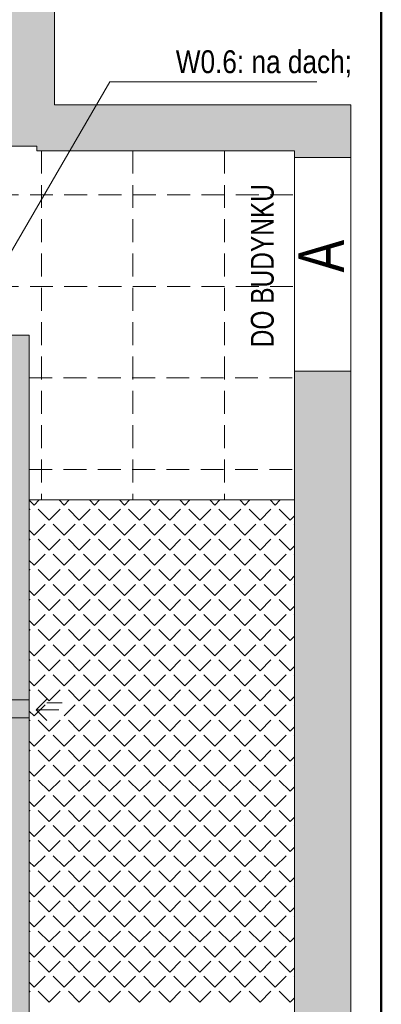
# Model space of a CAD drawing. Header units: millimetres. Extents: x -23540 to 53212, y -37964 to 41185.
# Tile 186 of 203: x 18553 to 18790, y -31890 to -31245. Entities that reach past the tile are written whole.
import ezdxf

# ---------------------------------------------------------------- set-up
doc = ezdxf.new("R2010")
doc.units = ezdxf.units.MM
doc.linetypes.add('DASHEDX2', pattern=[1.5, 1, -0.5])
doc.layers.get('0').update_dxf_attribs({"lineweight": 18})
for name, color, linetype, lineweight in [('Cienka', 7, 'Continuous', 18), ('M_Ramki rysunków', 2, 'Continuous', 18), ('mm_went_opis', 7, 'Continuous', 15), ('mm_Wentylacja', 5, 'Continuous', 50), ('PG_PRZERYWANE_ŚREDNIE', 1, 'DASHEDX2', 18), ('PG_ŚCIANY_DZIAŁOWE', 3, 'Continuous', 18)]:
    doc.layers.add(name, color=color, linetype=linetype, lineweight=lineweight)
doc.styles.add('BIKWYM', font='BIKROMSW.SHX', dxfattribs={"width": 0.8})
doc.styles.get("Standard").update_dxf_attribs({"font": 'arial.ttf'})

msp = doc.modelspace()

# ---------------------------------------------------------------- hatches: boundary and pattern name
at = {"layer": 'PG_ŚCIANY_DZIAŁOWE', "true_color": 0x939598, "transparency": 33554610}
h = msp.add_hatch(color=252, dxfattribs=at)
h.dxf.hatch_style = 1
h.paths.add_polyline_path([(17913.61, -30145.22), (17918.61, -30145.22), (17918.61, -30150.72), (17913.61, -30150.72)])
h.paths.add_polyline_path([(17906.86, -30049.72), (17930.36, -30049.72), (17930.36, -29716.72), (17970.36, -29716.72), (17970.36, -29702.72), (18010.86, -29702.72), (18010.86, -29645.46), (17957.86, -29645.46), (17957.86, -29516.46), (17906.86, -29516.46)])
h.paths.add_polyline_path([(17930.36, -30150.72), (17918.61, -30150.72), (17918.61, -30145.22), (17913.61, -30145.22), (17913.61, -30150.72), (17906.86, -30150.72), (17906.86, -31104.46), (18101.98, -31104.46), (18101.98, -31144.22), (18121.86, -31144.22), (18121.86, -31327.46), (18406.86, -31327.46), (18406.86, -31312.46), (18136.86, -31312.46), (18136.86, -31104.46), (18524.86, -31104.46), (18524.86, -31327.46), (18563.86, -31327.46), (18563.86, -31330.46), (18693.91, -31330.46), (18732.86, -31330.46), (18769.79, -31300.46), (18575.36, -31300.46), (18575.36, -31079.46), (17930.36, -31079.46), (17930.36, -30518.72), (18111.86, -30518.72), (18111.86, -30497.22), (17930.36, -30497.22), (17930.36, -30314.72), (17945.36, -30314.72), (17945.36, -30272.22), (17930.36, -30272.22)])
h = msp.add_hatch(color=252, dxfattribs=at)
h.dxf.hatch_style = 1
h.paths.add_polyline_path([(18769.79, -31474.96), (18732.86, -31474.96), (18732.86, -31943.46), (18558.86, -31943.46), (18558.86, -31559.46), (18558.86, -31451.46), (18436.36, -31451.46), (18436.36, -31469.96), (18515.86, -31469.96), (18515.86, -31680.46), (18268.36, -31680.46), (18268.36, -31469.96), (18335.36, -31469.96), (18335.36, -31451.46), (18241.86, -31451.46), (18241.86, -31469.96), (18253.86, -31469.96), (18253.86, -31698.96), (18515.86, -31698.96), (18515.86, -31884.96), (18140.86, -31884.96), (18140.86, -31469.96), (18140.86, -31451.46), (18090.86, -31451.46), (18090.86, -31467.46), (18122.36, -31467.46), (18122.36, -31905.96), (18321.86, -31905.96), (18321.86, -31912.96), (18330.86, -31912.96), (18330.86, -31905.96), (18519.86, -31905.96), (18519.86, -32071.46), (18506.36, -32071.46), (18506.36, -32143.46), (18581.41, -32143.46), (18581.41, -31989.42), (18769.79, -31989.42)])
h.paths.add_polyline_path([(18732.86, -31334.96), (18769.79, -31334.96), (18769.79, -31300.46), (18732.86, -31330.46)])

# ---------------------------------------------------------------- linework, layer by layer
at = {"color": 251, "true_color": 0x636466}
for p, q in [((18575.36, -31300.46), (18575.36, -30145.1)), ((18575.36, -31300.46), (18769.79, -31300.46)), ((18769.79, -31300.46), (18769.79, -31989.42)), ((18507.86, -31327.46), (18563.86, -31327.46)), ((18563.86, -31327.46), (18563.86, -31330.46)), ((18563.86, -31330.46), (18693.91, -31330.46)), ((18693.91, -31330.46), (18732.86, -31330.46)), ((18732.86, -31330.46), (18732.86, -31345.46)), ((18732.86, -31345.46), (18732.86, -31559.46)), ((18436.36, -31451.46), (18558.86, -31451.46)), ((18558.86, -31559.46), (18558.86, -31451.46)), ((18558.86, -31559.46), (18558.86, -31943.46)), ((18732.86, -31559.46), (18558.86, -31559.46)), ((18732.86, -31943.46), (18732.86, -31559.46))]:
    msp.add_line(p, q, dxfattribs=at)
at = {"color": 251, "linetype": 'Continuous', "lineweight": 20, "true_color": 0x636466}
for p, q in [((18562.08, -31562.75), (18558.86, -31559.53)), ((18562.08, -31562.75), (18565.36, -31559.46)), ((18581.84, -31562.75), (18578.55, -31559.46)), ((18581.84, -31562.75), (18585.12, -31559.46)), ((18601.59, -31562.75), (18598.31, -31559.46)), ((18601.59, -31562.75), (18604.88, -31559.46)), ((18621.35, -31562.75), (18618.06, -31559.46)), ((18621.35, -31562.75), (18624.63, -31559.46)), ((18641.11, -31562.75), (18637.82, -31559.46)), ((18641.11, -31562.75), (18644.39, -31559.46)), ((18660.86, -31562.75), (18657.58, -31559.46)), ((18660.86, -31562.75), (18664.15, -31559.46)), ((18680.62, -31562.75), (18677.33, -31559.46)), ((18680.62, -31562.75), (18683.9, -31559.46)), ((18700.37, -31562.75), (18697.09, -31559.46)), ((18700.37, -31562.75), (18703.66, -31559.46)), ((18720.13, -31562.75), (18716.85, -31559.46)), ((18720.13, -31562.75), (18723.42, -31559.46)), ((18558.86, -31565.97), (18559.38, -31565.44)), ((18571.96, -31572.63), (18564.77, -31565.44)), ((18571.96, -31572.63), (18579.14, -31565.44)), ((18591.71, -31572.63), (18584.53, -31565.44)), ((18591.71, -31572.63), (18598.9, -31565.44)), ((18611.47, -31572.63), (18604.29, -31565.44)), ((18611.47, -31572.63), (18618.65, -31565.44)), ((18631.23, -31572.63), (18624.04, -31565.44)), ((18631.23, -31572.63), (18638.41, -31565.44)), ((18650.98, -31572.63), (18643.8, -31565.44)), ((18650.98, -31572.63), (18658.17, -31565.44)), ((18670.74, -31572.63), (18663.56, -31565.44)), ((18670.74, -31572.63), (18677.92, -31565.44)), ((18690.5, -31572.63), (18683.31, -31565.44)), ((18690.5, -31572.63), (18697.68, -31565.44)), ((18710.25, -31572.63), (18703.07, -31565.44)), ((18710.25, -31572.63), (18717.44, -31565.44)), ((18730.01, -31572.63), (18722.83, -31565.44)), ((18730.01, -31572.63), (18732.86, -31569.78)), ((18562.08, -31582.51), (18569.26, -31575.32)), ((18581.84, -31582.51), (18574.65, -31575.32)), ((18581.84, -31582.51), (18589.02, -31575.32)), ((18601.59, -31582.51), (18594.41, -31575.32)), ((18601.59, -31582.51), (18608.78, -31575.32)), ((18621.35, -31582.51), (18614.16, -31575.32)), ((18621.35, -31582.51), (18628.53, -31575.32)), ((18641.11, -31582.51), (18633.92, -31575.32)), ((18641.11, -31582.51), (18648.29, -31575.32)), ((18660.86, -31582.51), (18653.68, -31575.32)), ((18660.86, -31582.51), (18668.05, -31575.32)), ((18680.62, -31582.51), (18673.43, -31575.32)), ((18680.62, -31582.51), (18687.8, -31575.32)), ((18700.37, -31582.51), (18693.19, -31575.32)), ((18700.37, -31582.51), (18707.56, -31575.32)), ((18720.13, -31582.51), (18712.95, -31575.32)), ((18720.13, -31582.51), (18727.32, -31575.32)), ((18732.86, -31575.47), (18732.7, -31575.32)), ((18562.08, -31582.51), (18558.86, -31579.28)), ((18558.86, -31585.73), (18559.38, -31585.2)), ((18571.96, -31592.38), (18564.77, -31585.2)), ((18571.96, -31592.38), (18579.14, -31585.2)), ((18591.71, -31592.38), (18584.53, -31585.2)), ((18591.71, -31592.38), (18598.9, -31585.2)), ((18611.47, -31592.38), (18604.29, -31585.2)), ((18611.47, -31592.38), (18618.65, -31585.2)), ((18631.23, -31592.38), (18624.04, -31585.2)), ((18631.23, -31592.38), (18638.41, -31585.2)), ((18650.98, -31592.38), (18643.8, -31585.2)), ((18650.98, -31592.38), (18658.17, -31585.2)), ((18670.74, -31592.38), (18663.56, -31585.2)), ((18670.74, -31592.38), (18677.92, -31585.2)), ((18690.5, -31592.38), (18683.31, -31585.2)), ((18690.5, -31592.38), (18697.68, -31585.2)), ((18710.25, -31592.38), (18703.07, -31585.2)), ((18710.25, -31592.38), (18717.44, -31585.2)), ((18730.01, -31592.38), (18722.83, -31585.2)), ((18730.01, -31592.38), (18732.86, -31589.54)), ((18562.08, -31602.26), (18569.26, -31595.08)), ((18581.84, -31602.26), (18574.65, -31595.08)), ((18581.84, -31602.26), (18589.02, -31595.08)), ((18601.59, -31602.26), (18594.41, -31595.08)), ((18601.59, -31602.26), (18608.78, -31595.08)), ((18621.35, -31602.26), (18614.16, -31595.08)), ((18621.35, -31602.26), (18628.53, -31595.08)), ((18641.11, -31602.26), (18633.92, -31595.08)), ((18641.11, -31602.26), (18648.29, -31595.08)), ((18660.86, -31602.26), (18653.68, -31595.08)), ((18660.86, -31602.26), (18668.05, -31595.08)), ((18680.62, -31602.26), (18673.43, -31595.08)), ((18680.62, -31602.26), (18687.8, -31595.08)), ((18700.37, -31602.26), (18693.19, -31595.08)), ((18700.37, -31602.26), (18707.56, -31595.08)), ((18720.13, -31602.26), (18712.95, -31595.08)), ((18720.13, -31602.26), (18727.32, -31595.08)), ((18732.86, -31595.23), (18732.7, -31595.08)), ((18562.08, -31602.26), (18558.86, -31599.04)), ((18558.86, -31605.49), (18559.38, -31604.96)), ((18571.96, -31612.14), (18564.77, -31604.96)), ((18571.96, -31612.14), (18579.14, -31604.96)), ((18591.71, -31612.14), (18584.53, -31604.96)), ((18591.71, -31612.14), (18598.9, -31604.96)), ((18611.47, -31612.14), (18604.29, -31604.96)), ((18611.47, -31612.14), (18618.65, -31604.96)), ((18631.23, -31612.14), (18624.04, -31604.96)), ((18631.23, -31612.14), (18638.41, -31604.96)), ((18650.98, -31612.14), (18643.8, -31604.96)), ((18650.98, -31612.14), (18658.17, -31604.96)), ((18670.74, -31612.14), (18663.56, -31604.96)), ((18670.74, -31612.14), (18677.92, -31604.96)), ((18690.5, -31612.14), (18683.31, -31604.96)), ((18690.5, -31612.14), (18697.68, -31604.96)), ((18710.25, -31612.14), (18703.07, -31604.96)), ((18710.25, -31612.14), (18717.44, -31604.96)), ((18730.01, -31612.14), (18722.83, -31604.96)), ((18730.01, -31612.14), (18732.86, -31609.29)), ((18562.08, -31622.02), (18569.26, -31614.83)), ((18581.84, -31622.02), (18574.65, -31614.83)), ((18581.84, -31622.02), (18589.02, -31614.83)), ((18601.59, -31622.02), (18594.41, -31614.83)), ((18601.59, -31622.02), (18608.78, -31614.83)), ((18621.35, -31622.02), (18614.16, -31614.83)), ((18621.35, -31622.02), (18628.53, -31614.83)), ((18641.11, -31622.02), (18633.92, -31614.83)), ((18641.11, -31622.02), (18648.29, -31614.83)), ((18660.86, -31622.02), (18653.68, -31614.83)), ((18660.86, -31622.02), (18668.05, -31614.83)), ((18680.62, -31622.02), (18673.43, -31614.83)), ((18680.62, -31622.02), (18687.8, -31614.83)), ((18700.37, -31622.02), (18693.19, -31614.83)), ((18700.37, -31622.02), (18707.56, -31614.83)), ((18720.13, -31622.02), (18712.95, -31614.83)), ((18720.13, -31622.02), (18727.32, -31614.83)), ((18732.86, -31614.99), (18732.7, -31614.83)), ((18562.08, -31622.02), (18558.86, -31618.8)), ((18558.86, -31625.24), (18559.38, -31624.71)), ((18571.96, -31631.9), (18564.77, -31624.71)), ((18571.96, -31631.9), (18579.14, -31624.71)), ((18591.71, -31631.9), (18584.53, -31624.71)), ((18591.71, -31631.9), (18598.9, -31624.71)), ((18611.47, -31631.9), (18604.29, -31624.71)), ((18611.47, -31631.9), (18618.65, -31624.71)), ((18631.23, -31631.9), (18624.04, -31624.71)), ((18631.23, -31631.9), (18638.41, -31624.71)), ((18650.98, -31631.9), (18643.8, -31624.71)), ((18650.98, -31631.9), (18658.17, -31624.71)), ((18670.74, -31631.9), (18663.56, -31624.71)), ((18670.74, -31631.9), (18677.92, -31624.71)), ((18690.5, -31631.9), (18683.31, -31624.71)), ((18690.5, -31631.9), (18697.68, -31624.71)), ((18710.25, -31631.9), (18703.07, -31624.71)), ((18710.25, -31631.9), (18717.44, -31624.71)), ((18730.01, -31631.9), (18722.83, -31624.71)), ((18730.01, -31631.9), (18732.86, -31629.05)), ((18562.08, -31641.78), (18569.26, -31634.59)), ((18581.84, -31641.78), (18574.65, -31634.59)), ((18581.84, -31641.78), (18589.02, -31634.59)), ((18601.59, -31641.78), (18594.41, -31634.59)), ((18601.59, -31641.78), (18608.78, -31634.59)), ((18621.35, -31641.78), (18614.16, -31634.59)), ((18621.35, -31641.78), (18628.53, -31634.59)), ((18641.11, -31641.78), (18633.92, -31634.59)), ((18641.11, -31641.78), (18648.29, -31634.59)), ((18660.86, -31641.78), (18653.68, -31634.59)), ((18660.86, -31641.78), (18668.05, -31634.59)), ((18680.62, -31641.78), (18673.43, -31634.59)), ((18680.62, -31641.78), (18687.8, -31634.59)), ((18700.37, -31641.78), (18693.19, -31634.59)), ((18700.37, -31641.78), (18707.56, -31634.59)), ((18720.13, -31641.78), (18712.95, -31634.59)), ((18720.13, -31641.78), (18727.32, -31634.59)), ((18732.86, -31634.74), (18732.7, -31634.59)), ((18562.08, -31641.78), (18558.86, -31638.55)), ((18558.86, -31645), (18559.38, -31644.47)), ((18571.96, -31651.65), (18564.77, -31644.47)), ((18571.96, -31651.65), (18579.14, -31644.47)), ((18591.71, -31651.65), (18584.53, -31644.47)), ((18591.71, -31651.65), (18598.9, -31644.47)), ((18611.47, -31651.65), (18604.29, -31644.47)), ((18611.47, -31651.65), (18618.65, -31644.47)), ((18631.23, -31651.65), (18624.04, -31644.47)), ((18631.23, -31651.65), (18638.41, -31644.47)), ((18650.98, -31651.65), (18643.8, -31644.47)), ((18650.98, -31651.65), (18658.17, -31644.47)), ((18670.74, -31651.65), (18663.56, -31644.47)), ((18670.74, -31651.65), (18677.92, -31644.47)), ((18690.5, -31651.65), (18683.31, -31644.47)), ((18690.5, -31651.65), (18697.68, -31644.47)), ((18710.25, -31651.65), (18703.07, -31644.47)), ((18710.25, -31651.65), (18717.44, -31644.47)), ((18730.01, -31651.65), (18722.83, -31644.47)), ((18562.08, -31661.53), (18569.26, -31654.35)), ((18581.84, -31661.53), (18574.65, -31654.35)), ((18581.84, -31661.53), (18589.02, -31654.35)), ((18601.59, -31661.53), (18594.41, -31654.35)), ((18601.59, -31661.53), (18608.78, -31654.35)), ((18621.35, -31661.53), (18614.16, -31654.35)), ((18621.35, -31661.53), (18628.53, -31654.35)), ((18641.11, -31661.53), (18633.92, -31654.35)), ((18641.11, -31661.53), (18648.29, -31654.35)), ((18660.86, -31661.53), (18653.68, -31654.35)), ((18660.86, -31661.53), (18668.05, -31654.35)), ((18680.62, -31661.53), (18673.43, -31654.35)), ((18680.62, -31661.53), (18687.8, -31654.35)), ((18700.37, -31661.53), (18693.19, -31654.35)), ((18700.37, -31661.53), (18707.56, -31654.35)), ((18720.13, -31661.53), (18712.95, -31654.35)), ((18720.13, -31661.53), (18727.32, -31654.35)), ((18730.01, -31651.65), (18732.86, -31648.81)), ((18732.86, -31654.5), (18732.7, -31654.35)), ((18562.08, -31661.53), (18558.86, -31658.31)), ((18558.86, -31664.76), (18559.38, -31664.23)), ((18571.96, -31671.41), (18564.77, -31664.23)), ((18571.96, -31671.41), (18579.14, -31664.23)), ((18591.71, -31671.41), (18584.53, -31664.23)), ((18591.71, -31671.41), (18598.9, -31664.23)), ((18611.47, -31671.41), (18604.29, -31664.23)), ((18611.47, -31671.41), (18618.65, -31664.23)), ((18631.23, -31671.41), (18624.04, -31664.23)), ((18631.23, -31671.41), (18638.41, -31664.23)), ((18650.98, -31671.41), (18643.8, -31664.23)), ((18650.98, -31671.41), (18658.17, -31664.23)), ((18670.74, -31671.41), (18663.56, -31664.23)), ((18670.74, -31671.41), (18677.92, -31664.23)), ((18690.5, -31671.41), (18683.31, -31664.23)), ((18690.5, -31671.41), (18697.68, -31664.23)), ((18710.25, -31671.41), (18703.07, -31664.23)), ((18710.25, -31671.41), (18717.44, -31664.23)), ((18730.01, -31671.41), (18722.83, -31664.23)), ((18562.08, -31681.29), (18569.26, -31674.1)), ((18581.84, -31681.29), (18574.65, -31674.1)), ((18581.84, -31681.29), (18589.02, -31674.1)), ((18601.59, -31681.29), (18594.41, -31674.1)), ((18601.59, -31681.29), (18608.78, -31674.1)), ((18621.35, -31681.29), (18614.16, -31674.1)), ((18621.35, -31681.29), (18628.53, -31674.1)), ((18641.11, -31681.29), (18633.92, -31674.1)), ((18641.11, -31681.29), (18648.29, -31674.1)), ((18660.86, -31681.29), (18653.68, -31674.1)), ((18660.86, -31681.29), (18668.05, -31674.1)), ((18680.62, -31681.29), (18673.43, -31674.1)), ((18680.62, -31681.29), (18687.8, -31674.1)), ((18700.37, -31681.29), (18693.19, -31674.1)), ((18700.37, -31681.29), (18707.56, -31674.1)), ((18720.13, -31681.29), (18712.95, -31674.1)), ((18720.13, -31681.29), (18727.32, -31674.1)), ((18730.01, -31671.41), (18732.86, -31668.56)), ((18732.86, -31674.26), (18732.7, -31674.1)), ((18562.08, -31681.29), (18558.86, -31678.07)), ((18558.86, -31684.51), (18559.38, -31683.98)), ((18571.96, -31691.17), (18564.77, -31683.98)), ((18571.96, -31691.17), (18579.14, -31683.98)), ((18591.71, -31691.17), (18584.53, -31683.98)), ((18591.71, -31691.17), (18598.9, -31683.98)), ((18611.47, -31691.17), (18604.29, -31683.98)), ((18611.47, -31691.17), (18618.65, -31683.98)), ((18631.23, -31691.17), (18624.04, -31683.98)), ((18631.23, -31691.17), (18638.41, -31683.98)), ((18650.98, -31691.17), (18643.8, -31683.98)), ((18650.98, -31691.17), (18658.17, -31683.98)), ((18670.74, -31691.17), (18663.56, -31683.98)), ((18670.74, -31691.17), (18677.92, -31683.98)), ((18690.5, -31691.17), (18683.31, -31683.98)), ((18690.5, -31691.17), (18697.68, -31683.98)), ((18710.25, -31691.17), (18703.07, -31683.98)), ((18710.25, -31691.17), (18717.44, -31683.98)), ((18730.01, -31691.17), (18722.83, -31683.98)), ((18580.52, -31692.47), (18570.36, -31692.47)), ((18730.01, -31691.17), (18732.86, -31688.32)), ((18562.08, -31701.05), (18558.86, -31697.82)), ((18562.08, -31701.05), (18569.26, -31693.86)), ((18581.84, -31701.05), (18589.02, -31693.86)), ((18601.59, -31701.05), (18594.41, -31693.86)), ((18601.59, -31701.05), (18608.78, -31693.86)), ((18621.35, -31701.05), (18614.16, -31693.86)), ((18621.35, -31701.05), (18628.53, -31693.86)), ((18641.11, -31701.05), (18633.92, -31693.86)), ((18641.11, -31701.05), (18648.29, -31693.86)), ((18660.86, -31701.05), (18653.68, -31693.86)), ((18660.86, -31701.05), (18668.05, -31693.86)), ((18680.62, -31701.05), (18673.43, -31693.86)), ((18680.62, -31701.05), (18687.8, -31693.86)), ((18700.37, -31701.05), (18693.19, -31693.86)), ((18700.37, -31701.05), (18707.56, -31693.86)), ((18720.13, -31701.05), (18712.95, -31693.86)), ((18720.13, -31701.05), (18727.32, -31693.86)), ((18732.86, -31694.01), (18732.7, -31693.86)), ((18558.86, -31704.27), (18559.38, -31703.74)), ((18571.96, -31710.92), (18564.77, -31703.74)), ((18571.96, -31710.92), (18579.14, -31703.74)), ((18591.71, -31710.92), (18584.53, -31703.74)), ((18591.71, -31710.92), (18598.9, -31703.74)), ((18611.47, -31710.92), (18604.29, -31703.74)), ((18611.47, -31710.92), (18618.65, -31703.74)), ((18631.23, -31710.92), (18624.04, -31703.74)), ((18631.23, -31710.92), (18638.41, -31703.74)), ((18650.98, -31710.92), (18643.8, -31703.74)), ((18650.98, -31710.92), (18658.17, -31703.74)), ((18670.74, -31710.92), (18663.56, -31703.74)), ((18670.74, -31710.92), (18677.92, -31703.74)), ((18690.5, -31710.92), (18683.31, -31703.74)), ((18690.5, -31710.92), (18697.68, -31703.74)), ((18710.25, -31710.92), (18703.07, -31703.74)), ((18710.25, -31710.92), (18717.44, -31703.74)), ((18730.01, -31710.92), (18722.83, -31703.74)), ((18730.01, -31710.92), (18732.86, -31708.08)), ((18562.08, -31720.8), (18558.86, -31717.58)), ((18562.08, -31720.8), (18569.26, -31713.62)), ((18581.84, -31720.8), (18574.65, -31713.62)), ((18581.84, -31720.8), (18589.02, -31713.62)), ((18601.59, -31720.8), (18594.41, -31713.62)), ((18601.59, -31720.8), (18608.78, -31713.62)), ((18621.35, -31720.8), (18614.16, -31713.62)), ((18621.35, -31720.8), (18628.53, -31713.62)), ((18641.11, -31720.8), (18633.92, -31713.62)), ((18641.11, -31720.8), (18648.29, -31713.62)), ((18660.86, -31720.8), (18653.68, -31713.62)), ((18660.86, -31720.8), (18668.05, -31713.62)), ((18680.62, -31720.8), (18673.43, -31713.62)), ((18680.62, -31720.8), (18687.8, -31713.62)), ((18700.37, -31720.8), (18693.19, -31713.62)), ((18700.37, -31720.8), (18707.56, -31713.62)), ((18720.13, -31720.8), (18712.95, -31713.62)), ((18720.13, -31720.8), (18727.32, -31713.62)), ((18732.86, -31713.77), (18732.7, -31713.62)), ((18558.86, -31724.03), (18559.38, -31723.5)), ((18571.96, -31730.68), (18564.77, -31723.5)), ((18571.96, -31730.68), (18579.14, -31723.5)), ((18591.71, -31730.68), (18584.53, -31723.5)), ((18591.71, -31730.68), (18598.9, -31723.5)), ((18611.47, -31730.68), (18604.29, -31723.5)), ((18611.47, -31730.68), (18618.65, -31723.5)), ((18631.23, -31730.68), (18624.04, -31723.5)), ((18631.23, -31730.68), (18638.41, -31723.5)), ((18650.98, -31730.68), (18643.8, -31723.5)), ((18650.98, -31730.68), (18658.17, -31723.5)), ((18670.74, -31730.68), (18663.56, -31723.5)), ((18670.74, -31730.68), (18677.92, -31723.5)), ((18690.5, -31730.68), (18683.31, -31723.5)), ((18690.5, -31730.68), (18697.68, -31723.5)), ((18710.25, -31730.68), (18703.07, -31723.5)), ((18710.25, -31730.68), (18717.44, -31723.5)), ((18730.01, -31730.68), (18722.83, -31723.5)), ((18730.01, -31730.68), (18732.86, -31727.83)), ((18562.08, -31740.56), (18558.86, -31737.34)), ((18562.08, -31740.56), (18569.26, -31733.37)), ((18581.84, -31740.56), (18574.65, -31733.37)), ((18581.84, -31740.56), (18589.02, -31733.37)), ((18601.59, -31740.56), (18594.41, -31733.37)), ((18601.59, -31740.56), (18608.78, -31733.37)), ((18621.35, -31740.56), (18614.16, -31733.37)), ((18621.35, -31740.56), (18628.53, -31733.37)), ((18641.11, -31740.56), (18633.92, -31733.37)), ((18641.11, -31740.56), (18648.29, -31733.37)), ((18660.86, -31740.56), (18653.68, -31733.37)), ((18660.86, -31740.56), (18668.05, -31733.37)), ((18680.62, -31740.56), (18673.43, -31733.37)), ((18680.62, -31740.56), (18687.8, -31733.37)), ((18700.37, -31740.56), (18693.19, -31733.37)), ((18700.37, -31740.56), (18707.56, -31733.37)), ((18720.13, -31740.56), (18712.95, -31733.37)), ((18720.13, -31740.56), (18727.32, -31733.37)), ((18732.86, -31733.53), (18732.7, -31733.37)), ((18558.86, -31743.78), (18559.38, -31743.25)), ((18571.96, -31750.44), (18564.77, -31743.25)), ((18571.96, -31750.44), (18579.14, -31743.25)), ((18591.71, -31750.44), (18584.53, -31743.25)), ((18591.71, -31750.44), (18598.9, -31743.25)), ((18611.47, -31750.44), (18604.29, -31743.25)), ((18611.47, -31750.44), (18618.65, -31743.25)), ((18631.23, -31750.44), (18624.04, -31743.25)), ((18631.23, -31750.44), (18638.41, -31743.25)), ((18650.98, -31750.44), (18643.8, -31743.25)), ((18650.98, -31750.44), (18658.17, -31743.25)), ((18670.74, -31750.44), (18663.56, -31743.25)), ((18670.74, -31750.44), (18677.92, -31743.25)), ((18690.5, -31750.44), (18683.31, -31743.25)), ((18690.5, -31750.44), (18697.68, -31743.25)), ((18710.25, -31750.44), (18703.07, -31743.25)), ((18710.25, -31750.44), (18717.44, -31743.25)), ((18730.01, -31750.44), (18722.83, -31743.25)), ((18730.01, -31750.44), (18732.86, -31747.59)), ((18562.08, -31760.32), (18558.86, -31757.09)), ((18562.08, -31760.32), (18569.26, -31753.13)), ((18581.84, -31760.32), (18574.65, -31753.13)), ((18581.84, -31760.32), (18589.02, -31753.13)), ((18601.59, -31760.32), (18594.41, -31753.13)), ((18601.59, -31760.32), (18608.78, -31753.13)), ((18621.35, -31760.32), (18614.16, -31753.13)), ((18621.35, -31760.32), (18628.53, -31753.13)), ((18641.11, -31760.32), (18633.92, -31753.13)), ((18641.11, -31760.32), (18648.29, -31753.13)), ((18660.86, -31760.32), (18653.68, -31753.13)), ((18660.86, -31760.32), (18668.05, -31753.13)), ((18680.62, -31760.32), (18673.43, -31753.13)), ((18680.62, -31760.32), (18687.8, -31753.13)), ((18700.37, -31760.32), (18693.19, -31753.13)), ((18700.37, -31760.32), (18707.56, -31753.13)), ((18720.13, -31760.32), (18712.95, -31753.13)), ((18720.13, -31760.32), (18727.32, -31753.13)), ((18732.86, -31753.28), (18732.7, -31753.13)), ((18558.86, -31763.54), (18559.38, -31763.01)), ((18571.96, -31770.19), (18564.77, -31763.01)), ((18571.96, -31770.19), (18579.14, -31763.01)), ((18591.71, -31770.19), (18584.53, -31763.01)), ((18591.71, -31770.19), (18598.9, -31763.01)), ((18611.47, -31770.19), (18604.29, -31763.01)), ((18611.47, -31770.19), (18618.65, -31763.01)), ((18631.23, -31770.19), (18624.04, -31763.01)), ((18631.23, -31770.19), (18638.41, -31763.01)), ((18650.98, -31770.19), (18643.8, -31763.01)), ((18650.98, -31770.19), (18658.17, -31763.01)), ((18670.74, -31770.19), (18663.56, -31763.01)), ((18670.74, -31770.19), (18677.92, -31763.01)), ((18690.5, -31770.19), (18683.31, -31763.01)), ((18690.5, -31770.19), (18697.68, -31763.01)), ((18710.25, -31770.19), (18703.07, -31763.01)), ((18710.25, -31770.19), (18717.44, -31763.01)), ((18730.01, -31770.19), (18722.83, -31763.01)), ((18730.01, -31770.19), (18732.86, -31767.35)), ((18562.08, -31780.07), (18558.86, -31776.85)), ((18562.08, -31780.07), (18569.26, -31772.89)), ((18581.84, -31780.07), (18574.65, -31772.89)), ((18581.84, -31780.07), (18589.02, -31772.89)), ((18601.59, -31780.07), (18594.41, -31772.89)), ((18601.59, -31780.07), (18608.78, -31772.89)), ((18621.35, -31780.07), (18614.16, -31772.89)), ((18621.35, -31780.07), (18628.53, -31772.89)), ((18641.11, -31780.07), (18633.92, -31772.89)), ((18641.11, -31780.07), (18648.29, -31772.89)), ((18660.86, -31780.07), (18653.68, -31772.89)), ((18660.86, -31780.07), (18668.05, -31772.89)), ((18680.62, -31780.07), (18673.43, -31772.89)), ((18680.62, -31780.07), (18687.8, -31772.89)), ((18700.37, -31780.07), (18693.19, -31772.89)), ((18700.37, -31780.07), (18707.56, -31772.89)), ((18720.13, -31780.07), (18712.95, -31772.89)), ((18720.13, -31780.07), (18727.32, -31772.89)), ((18732.86, -31773.04), (18732.7, -31772.89)), ((18558.86, -31783.29), (18559.38, -31782.77)), ((18571.96, -31789.95), (18564.77, -31782.77)), ((18571.96, -31789.95), (18579.14, -31782.77)), ((18591.71, -31789.95), (18584.53, -31782.77)), ((18591.71, -31789.95), (18598.9, -31782.77)), ((18611.47, -31789.95), (18604.29, -31782.77)), ((18611.47, -31789.95), (18618.65, -31782.77)), ((18631.23, -31789.95), (18624.04, -31782.77)), ((18631.23, -31789.95), (18638.41, -31782.77)), ((18650.98, -31789.95), (18643.8, -31782.77)), ((18650.98, -31789.95), (18658.17, -31782.77)), ((18670.74, -31789.95), (18663.56, -31782.77)), ((18670.74, -31789.95), (18677.92, -31782.77)), ((18690.5, -31789.95), (18683.31, -31782.77)), ((18690.5, -31789.95), (18697.68, -31782.77)), ((18710.25, -31789.95), (18703.07, -31782.77)), ((18710.25, -31789.95), (18717.44, -31782.77)), ((18730.01, -31789.95), (18722.83, -31782.77)), ((18730.01, -31789.95), (18732.86, -31787.1)), ((18562.08, -31799.83), (18558.86, -31796.6)), ((18562.08, -31799.83), (18569.26, -31792.64)), ((18581.84, -31799.83), (18574.65, -31792.64)), ((18581.84, -31799.83), (18589.02, -31792.64)), ((18601.59, -31799.83), (18594.41, -31792.64)), ((18601.59, -31799.83), (18608.78, -31792.64)), ((18621.35, -31799.83), (18614.16, -31792.64)), ((18621.35, -31799.83), (18628.53, -31792.64)), ((18641.11, -31799.83), (18633.92, -31792.64)), ((18641.11, -31799.83), (18648.29, -31792.64)), ((18660.86, -31799.83), (18653.68, -31792.64)), ((18660.86, -31799.83), (18668.05, -31792.64)), ((18680.62, -31799.83), (18673.43, -31792.64)), ((18680.62, -31799.83), (18687.8, -31792.64)), ((18700.37, -31799.83), (18693.19, -31792.64)), ((18700.37, -31799.83), (18707.56, -31792.64)), ((18720.13, -31799.83), (18712.95, -31792.64)), ((18720.13, -31799.83), (18727.32, -31792.64)), ((18732.86, -31792.8), (18732.7, -31792.64)), ((18558.86, -31803.05), (18559.38, -31802.52)), ((18571.96, -31809.71), (18564.77, -31802.52)), ((18571.96, -31809.71), (18579.14, -31802.52)), ((18591.71, -31809.71), (18584.53, -31802.52)), ((18591.71, -31809.71), (18598.9, -31802.52)), ((18611.47, -31809.71), (18604.29, -31802.52)), ((18611.47, -31809.71), (18618.65, -31802.52)), ((18631.23, -31809.71), (18624.04, -31802.52)), ((18631.23, -31809.71), (18638.41, -31802.52)), ((18650.98, -31809.71), (18643.8, -31802.52)), ((18650.98, -31809.71), (18658.17, -31802.52)), ((18670.74, -31809.71), (18663.56, -31802.52)), ((18670.74, -31809.71), (18677.92, -31802.52)), ((18690.5, -31809.71), (18683.31, -31802.52)), ((18690.5, -31809.71), (18697.68, -31802.52)), ((18710.25, -31809.71), (18703.07, -31802.52)), ((18710.25, -31809.71), (18717.44, -31802.52)), ((18730.01, -31809.71), (18722.83, -31802.52)), ((18730.01, -31809.71), (18732.86, -31806.86)), ((18562.08, -31819.58), (18569.26, -31812.4)), ((18581.84, -31819.58), (18574.65, -31812.4)), ((18581.84, -31819.58), (18589.02, -31812.4)), ((18601.59, -31819.58), (18594.41, -31812.4)), ((18601.59, -31819.58), (18608.78, -31812.4)), ((18621.35, -31819.58), (18614.16, -31812.4)), ((18621.35, -31819.58), (18628.53, -31812.4)), ((18641.11, -31819.58), (18633.92, -31812.4)), ((18641.11, -31819.58), (18648.29, -31812.4)), ((18660.86, -31819.58), (18653.68, -31812.4)), ((18660.86, -31819.58), (18668.05, -31812.4)), ((18680.62, -31819.58), (18673.43, -31812.4)), ((18680.62, -31819.58), (18687.8, -31812.4)), ((18700.37, -31819.58), (18693.19, -31812.4)), ((18700.37, -31819.58), (18707.56, -31812.4)), ((18720.13, -31819.58), (18712.95, -31812.4)), ((18720.13, -31819.58), (18727.32, -31812.4)), ((18732.86, -31812.55), (18732.7, -31812.4)), ((18562.08, -31819.58), (18558.86, -31816.36)), ((18558.86, -31822.81), (18559.38, -31822.28)), ((18571.96, -31829.46), (18564.77, -31822.28)), ((18571.96, -31829.46), (18579.14, -31822.28)), ((18591.71, -31829.46), (18584.53, -31822.28)), ((18591.71, -31829.46), (18598.9, -31822.28)), ((18611.47, -31829.46), (18604.29, -31822.28)), ((18611.47, -31829.46), (18618.65, -31822.28)), ((18631.23, -31829.46), (18624.04, -31822.28)), ((18631.23, -31829.46), (18638.41, -31822.28)), ((18650.98, -31829.46), (18643.8, -31822.28)), ((18650.98, -31829.46), (18658.17, -31822.28)), ((18670.74, -31829.46), (18663.56, -31822.28)), ((18670.74, -31829.46), (18677.92, -31822.28)), ((18690.5, -31829.46), (18683.31, -31822.28)), ((18690.5, -31829.46), (18697.68, -31822.28)), ((18710.25, -31829.46), (18703.07, -31822.28)), ((18710.25, -31829.46), (18717.44, -31822.28)), ((18730.01, -31829.46), (18722.83, -31822.28)), ((18730.01, -31829.46), (18732.86, -31826.62)), ((18562.08, -31839.34), (18569.26, -31832.16)), ((18581.84, -31839.34), (18574.65, -31832.16)), ((18581.84, -31839.34), (18589.02, -31832.16)), ((18601.59, -31839.34), (18594.41, -31832.16)), ((18601.59, -31839.34), (18608.78, -31832.16)), ((18621.35, -31839.34), (18614.16, -31832.16)), ((18621.35, -31839.34), (18628.53, -31832.16)), ((18641.11, -31839.34), (18633.92, -31832.16)), ((18641.11, -31839.34), (18648.29, -31832.16)), ((18660.86, -31839.34), (18653.68, -31832.16)), ((18660.86, -31839.34), (18668.05, -31832.16)), ((18680.62, -31839.34), (18673.43, -31832.16)), ((18680.62, -31839.34), (18687.8, -31832.16)), ((18700.37, -31839.34), (18693.19, -31832.16)), ((18700.37, -31839.34), (18707.56, -31832.16)), ((18720.13, -31839.34), (18712.95, -31832.16)), ((18720.13, -31839.34), (18727.32, -31832.16)), ((18732.86, -31832.31), (18732.7, -31832.16)), ((18562.08, -31839.34), (18558.86, -31836.12)), ((18558.86, -31842.56), (18559.38, -31842.04)), ((18571.96, -31849.22), (18564.77, -31842.04)), ((18571.96, -31849.22), (18579.14, -31842.04)), ((18591.71, -31849.22), (18584.53, -31842.04)), ((18591.71, -31849.22), (18598.9, -31842.04)), ((18611.47, -31849.22), (18604.29, -31842.04)), ((18611.47, -31849.22), (18618.65, -31842.04)), ((18631.23, -31849.22), (18624.04, -31842.04)), ((18631.23, -31849.22), (18638.41, -31842.04)), ((18650.98, -31849.22), (18643.8, -31842.04)), ((18650.98, -31849.22), (18658.17, -31842.04)), ((18670.74, -31849.22), (18663.56, -31842.04)), ((18670.74, -31849.22), (18677.92, -31842.04)), ((18690.5, -31849.22), (18683.31, -31842.04)), ((18690.5, -31849.22), (18697.68, -31842.04)), ((18710.25, -31849.22), (18703.07, -31842.04)), ((18710.25, -31849.22), (18717.44, -31842.04)), ((18730.01, -31849.22), (18722.83, -31842.04)), ((18730.01, -31849.22), (18732.86, -31846.37)), ((18562.08, -31859.1), (18569.26, -31851.91)), ((18581.84, -31859.1), (18574.65, -31851.91)), ((18581.84, -31859.1), (18589.02, -31851.91)), ((18601.59, -31859.1), (18594.41, -31851.91)), ((18601.59, -31859.1), (18608.78, -31851.91)), ((18621.35, -31859.1), (18614.16, -31851.91)), ((18621.35, -31859.1), (18628.53, -31851.91)), ((18641.11, -31859.1), (18633.92, -31851.91)), ((18641.11, -31859.1), (18648.29, -31851.91)), ((18660.86, -31859.1), (18653.68, -31851.91)), ((18660.86, -31859.1), (18668.05, -31851.91)), ((18680.62, -31859.1), (18673.43, -31851.91)), ((18680.62, -31859.1), (18687.8, -31851.91)), ((18700.37, -31859.1), (18693.19, -31851.91)), ((18700.37, -31859.1), (18707.56, -31851.91)), ((18720.13, -31859.1), (18712.95, -31851.91)), ((18720.13, -31859.1), (18727.32, -31851.91)), ((18732.86, -31852.07), (18732.7, -31851.91)), ((18562.08, -31859.1), (18558.86, -31855.87)), ((18558.86, -31862.32), (18559.38, -31861.79)), ((18571.96, -31868.98), (18564.77, -31861.79)), ((18571.96, -31868.98), (18579.14, -31861.79)), ((18591.71, -31868.98), (18584.53, -31861.79)), ((18591.71, -31868.98), (18598.9, -31861.79)), ((18611.47, -31868.98), (18604.29, -31861.79)), ((18611.47, -31868.98), (18618.65, -31861.79)), ((18631.23, -31868.98), (18624.04, -31861.79)), ((18631.23, -31868.98), (18638.41, -31861.79)), ((18650.98, -31868.98), (18643.8, -31861.79)), ((18650.98, -31868.98), (18658.17, -31861.79)), ((18670.74, -31868.98), (18663.56, -31861.79)), ((18670.74, -31868.98), (18677.92, -31861.79)), ((18690.5, -31868.98), (18683.31, -31861.79)), ((18690.5, -31868.98), (18697.68, -31861.79)), ((18710.25, -31868.98), (18703.07, -31861.79)), ((18710.25, -31868.98), (18717.44, -31861.79)), ((18730.01, -31868.98), (18722.83, -31861.79)), ((18730.01, -31868.98), (18732.86, -31866.13)), ((18562.08, -31878.85), (18569.26, -31871.67)), ((18581.84, -31878.85), (18574.65, -31871.67)), ((18581.84, -31878.85), (18589.02, -31871.67)), ((18601.59, -31878.85), (18594.41, -31871.67)), ((18601.59, -31878.85), (18608.78, -31871.67)), ((18621.35, -31878.85), (18614.16, -31871.67)), ((18621.35, -31878.85), (18628.53, -31871.67)), ((18641.11, -31878.85), (18633.92, -31871.67)), ((18641.11, -31878.85), (18648.29, -31871.67)), ((18660.86, -31878.85), (18653.68, -31871.67)), ((18660.86, -31878.85), (18668.05, -31871.67)), ((18680.62, -31878.85), (18673.43, -31871.67)), ((18680.62, -31878.85), (18687.8, -31871.67)), ((18700.37, -31878.85), (18693.19, -31871.67)), ((18700.37, -31878.85), (18707.56, -31871.67)), ((18720.13, -31878.85), (18712.95, -31871.67)), ((18720.13, -31878.85), (18727.32, -31871.67)), ((18732.86, -31871.82), (18732.7, -31871.67)), ((18562.08, -31878.85), (18558.86, -31875.63)), ((18558.86, -31882.08), (18559.38, -31881.55)), ((18571.96, -31888.73), (18564.77, -31881.55)), ((18571.96, -31888.73), (18579.14, -31881.55)), ((18591.71, -31888.73), (18584.53, -31881.55)), ((18591.71, -31888.73), (18598.9, -31881.55)), ((18611.47, -31888.73), (18604.29, -31881.55)), ((18611.47, -31888.73), (18618.65, -31881.55)), ((18631.23, -31888.73), (18624.04, -31881.55)), ((18631.23, -31888.73), (18638.41, -31881.55)), ((18650.98, -31888.73), (18643.8, -31881.55)), ((18650.98, -31888.73), (18658.17, -31881.55)), ((18670.74, -31888.73), (18663.56, -31881.55)), ((18670.74, -31888.73), (18677.92, -31881.55)), ((18690.5, -31888.73), (18683.31, -31881.55)), ((18690.5, -31888.73), (18697.68, -31881.55)), ((18710.25, -31888.73), (18703.07, -31881.55)), ((18710.25, -31888.73), (18717.44, -31881.55)), ((18730.01, -31888.73), (18722.83, -31881.55)), ((18730.01, -31888.73), (18732.86, -31885.89))]:
    msp.add_line(p, q, dxfattribs=at)
at = {"color": 251, "lineweight": 20, "true_color": 0x636466}
for p, q in [((18732.86, -31559.46), (18732.86, -31573.46)), ((18732.86, -31573.46), (18732.86, -31943.46))]:
    msp.add_line(p, q, dxfattribs=at)
at = {"layer": 'Cienka', "color": 251, "true_color": 0x636466}
for p, q in [((18732.86, -31334.96), (18769.79, -31334.96)), ((18732.86, -31474.96), (18769.79, -31474.96))]:
    msp.add_line(p, q, dxfattribs=at)
at = {"layer": 'M_Ramki rysunków', "color": 18, "lineweight": 50, "true_color": 0x000000}
msp.add_line((18789.82, -28848.99), (18789.82, -32948.99), dxfattribs=at)
at = {"layer": 'mm_went_opis'}
for p in [(18478.47, -31514.12), (18747.59, -31285.28)]:
    msp.add_line(p, (18611.78, -31285.28), dxfattribs=at)
at = {"layer": 'mm_Wentylacja', "color": 142, "lineweight": 20}
for p, q in [((18504.47, -31690.37), (18558.86, -31690.37)), ((18563.33, -31697.06), (18570.4, -31689.99)), ((18578.33, -31697.06), (18563.33, -31697.06)), ((18563.33, -31697.06), (18570.4, -31704.13)), ((18504.47, -31702.37), (18558.86, -31702.37))]:
    msp.add_line(p, q, dxfattribs=at)
at = {"layer": 'PG_PRZERYWANE_ŚREDNIE', "color": 251, "lineweight": 15, "ltscale": 15, "true_color": 0x636466}
for p, q in [((18566.86, -31330.46), (18566.86, -31559.46)), ((18626.86, -31330.46), (18626.86, -31559.46)), ((18686.86, -31330.46), (18686.86, -31559.46)), ((17906.86, -31359.46), (18732.86, -31359.46)), ((17906.86, -31419.46), (18732.86, -31419.46)), ((18558.86, -31479.46), (18732.86, -31479.46)), ((18558.86, -31539.46), (18732.86, -31539.46))]:
    msp.add_line(p, q, dxfattribs=at)

# ---------------------------------------------------------------- texts
at = {"layer": 'Cienka', "color": 251, "true_color": 0x636466, "style": 'BIKWYM', "width": 0.8}
for s, height, p in [('DO BUDYNKU', 15, (18719.23, -31459.37)), ('A', 30, (18765.39, -31410.3))]:
    msp.add_text(s, height=height, rotation=90, dxfattribs=at).set_placement(p)
at = {"layer": 'mm_went_opis', "insert": (18712.78, -31264.64), "char_height": 15, "width": 195.5, "attachment_point": 2}
msp.add_mtext('{\\fArial Narrow|b0|i0|c238|p34;W0.6: na dach; }', dxfattribs=at)

doc.saveas('drawing.dxf')
